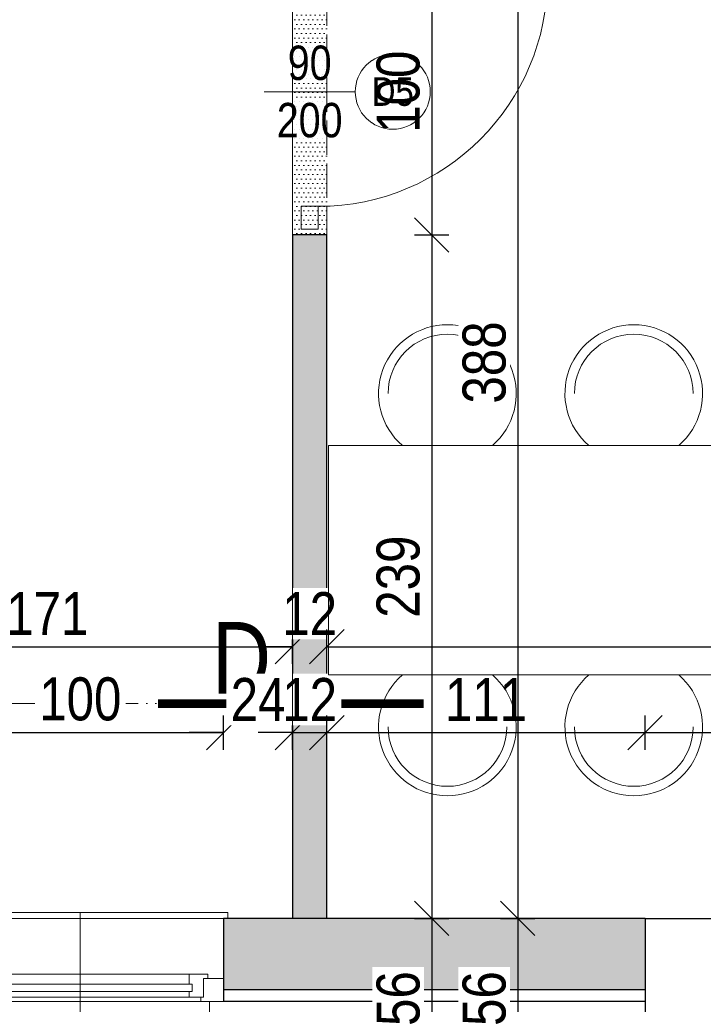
# Model space of a CAD drawing. Header units: millimetres. Extents: x 17147 to 52214, y -18116 to -4632.
# Tile 142 of 186: x 34636 to 34875, y -7012 to -6668. Entities that reach past the tile are written whole.
import ezdxf

# ---------------------------------------------------------------- set-up
doc = ezdxf.new("R2010")
doc.units = ezdxf.units.MM
doc.linetypes.add('ACAD_ISO02W100', pattern=[15, 12, -3])
doc.linetypes.add('ACAD_ISO05W100', pattern=[33, 24, -3, 0, -3, 0, -3])
doc.layers.get('Defpoints').update_dxf_attribs({"color": 6})
for name, color, linetype, lineweight in [('A-ciekie', 161, 'Continuous', 9), ('A-DRZ', 154, 'Continuous', 0), ('A-OKN', 154, 'Continuous', 9), ('A-opis', 130, 'Continuous', 9), ('A-wymiar', 177, 'Continuous', 0), ('A_opis_drzwi', 60, 'Continuous', 0), ('A_SCIANA_ISTN', 253, 'Continuous', 25), ('elewacja C', 253, 'Continuous', 0)]:
    doc.layers.add(name, color=color, linetype=linetype, lineweight=lineweight)
for name, color, linetype, lineweight, true_color in [('A-izolacja', 7, 'Continuous', 9, 0x4775ff), ('A-MEB', 7, 'Continuous', 0, 0x849491), ('A-wyposaż_kuchni', 9, 'Continuous', 13, 0x808080), ('A_SCIANA DO WYBURZENIA', 7, 'ACAD_ISO02W100', 18, 0xf7833b), ('S_KRESKOWANIE_SC_ISTN', 7, 'Continuous', 0, 0x878787)]:
    doc.layers.add(name, color=color, linetype=linetype, lineweight=lineweight, true_color=true_color)
doc.styles.get("Standard").update_dxf_attribs({"font": 'ARIALN.TTF'})
doc.styles.add('wymiary', font='ARIALN.TTF')
doc.dimstyles.new('anka', dxfattribs={"dimtxt": 15, "dimasz": 12, "dimexe": 6, "dimexo": 0.0625, "dimgap": 4, "dimtad": 1, "dimdec": 0, "dimzin": 0, "dimdsep": 46, "dimtxsty": 'wymiary', "dimblk": 'OBLIQUE', "dimcen": 0.09, "dimclrt": 7, "dimadec": 0, "dimazin": 0, "dimtfac": 1, "dimtdec": 0, "dimtix": 1, "dimtofl": 0, "dimtmove": 0, "dimatfit": 3, "dimldrblk": 'OBLIQUE', "dimfxl": 6, "dimfxlon": 1, "dimtfill": 1, "dimtolj": 1, "dimtzin": 0, "dimarcsym": 0})

# ---------------------------------------------------------------- blocks, each defined once
blk = doc.blocks.new('_OBLIQUE')
at = {"color": 0, "linetype": 'ByBlock'}
blk.add_line((-0.5, -0.5), (0.5, 0.5), dxfattribs=at)
blk = doc.blocks.new('*D98')
at = {"layer": 'A-wymiar', "color": 0, "lineweight": -2, "transparency": 16777216}
for p, q in [((34560.51, -6892.91), (34560.51, -6880.91)), ((34731.51, -6892.91), (34731.51, -6880.91)), ((34560.51, -6886.91), (34731.51, -6886.91))]:
    blk.add_line(p, q, dxfattribs=at)
at = {"layer": 'Defpoints', "color": 0, "transparency": 16777216}
for p in [(34731.51, -6886.91), (34560.51, -6918.73), (34731.51, -6918.73)]:
    blk.add_point(p, dxfattribs=at)
at = {"layer": 'A-wymiar', "color": 0, "lineweight": -2, "transparency": 16777216, "xscale": 12, "yscale": 12, "zscale": 12, "rotation": 180}
blk.add_blockref('_OBLIQUE', (34560.51, -6886.91), dxfattribs=at)
at = {"layer": 'A-wymiar', "color": 0, "lineweight": -2, "transparency": 16777216, "xscale": 12, "yscale": 12, "zscale": 12}
blk.add_blockref('_OBLIQUE', (34731.51, -6886.91), dxfattribs=at)
at = {"layer": 'A-wymiar', "color": 7, "lineweight": 9, "transparency": 16777216, "insert": (34646.01, -6875.38), "char_height": 15, "attachment_point": 5, "style": 'wymiary', "bg_fill": 3, "box_fill_scale": 1.1, "bg_fill_color": 256, "bg_fill_true_color": 13158600, "bg_fill_transparency": 0}
blk.add_mtext('\\A1;171', dxfattribs=at)
blk = doc.blocks.new('*D99')
at = {"layer": 'A-wymiar', "color": 0, "lineweight": -2, "transparency": 16777216}
for p, q in [((34731.51, -6892.91), (34731.51, -6880.91)), ((34743.51, -6892.91), (34743.51, -6880.91)), ((34731.51, -6886.91), (34719.51, -6886.91)), ((34743.51, -6886.91), (34755.51, -6886.91))]:
    blk.add_line(p, q, dxfattribs=at)
at = {"layer": 'Defpoints', "color": 0, "transparency": 16777216}
for p in [(34743.51, -6886.91), (34731.51, -6918.73), (34743.51, -6918.73)]:
    blk.add_point(p, dxfattribs=at)
at = {"layer": 'A-wymiar', "color": 0, "lineweight": -2, "transparency": 16777216, "xscale": 12, "yscale": 12, "zscale": 12}
blk.add_blockref('_OBLIQUE', (34731.51, -6886.91), dxfattribs=at)
at = {"layer": 'A-wymiar', "color": 0, "lineweight": -2, "transparency": 16777216, "xscale": 12, "yscale": 12, "zscale": 12, "rotation": 180}
blk.add_blockref('_OBLIQUE', (34743.51, -6886.91), dxfattribs=at)
at = {"layer": 'A-wymiar', "color": 7, "lineweight": 9, "transparency": 16777216, "insert": (34737.51, -6875.38), "char_height": 15, "attachment_point": 5, "style": 'wymiary', "bg_fill": 3, "box_fill_scale": 1.1, "bg_fill_color": 256, "bg_fill_true_color": 13158600, "bg_fill_transparency": 0}
blk.add_mtext('\\A1;12', dxfattribs=at)
blk = doc.blocks.new('*D102')
at = {"layer": 'A-wymiar', "color": 0, "lineweight": -2, "transparency": 16777216}
for p, q in [((34731.51, -6922.89), (34731.51, -6910.89)), ((34743.51, -6922.89), (34743.51, -6910.89)), ((34731.51, -6916.89), (34719.51, -6916.89)), ((34743.51, -6916.89), (34755.51, -6916.89))]:
    blk.add_line(p, q, dxfattribs=at)
at = {"layer": 'Defpoints', "color": 0, "transparency": 16777216}
for p in [(34743.51, -6916.89), (34731.51, -6981.73), (34743.51, -6981.73)]:
    blk.add_point(p, dxfattribs=at)
at = {"layer": 'A-wymiar', "color": 0, "lineweight": -2, "transparency": 16777216, "xscale": 12, "yscale": 12, "zscale": 12}
blk.add_blockref('_OBLIQUE', (34731.51, -6916.89), dxfattribs=at)
at = {"layer": 'A-wymiar', "color": 0, "lineweight": -2, "transparency": 16777216, "xscale": 12, "yscale": 12, "zscale": 12, "rotation": 180}
blk.add_blockref('_OBLIQUE', (34743.51, -6916.89), dxfattribs=at)
at = {"layer": 'A-wymiar', "color": 7, "lineweight": 9, "transparency": 16777216, "insert": (34737.51, -6905.36), "char_height": 15, "attachment_point": 5, "style": 'wymiary', "bg_fill": 3, "box_fill_scale": 1.1, "bg_fill_color": 256, "bg_fill_true_color": 13158600, "bg_fill_transparency": 0}
blk.add_mtext('\\A1;12', dxfattribs=at)
blk = doc.blocks.new('*U59')
at = {"layer": 'A-ciekie'}
for p, q in [((18175.78, 17805.34), (18175.78, 17908.34)), ((18175.78, 17908.34), (18177.78, 17908.34)), ((18238.12, 17901.84), (18233.78, 17901.84)), ((18238.12, 17811.84), (18238.12, 17901.84)), ((18233.78, 17811.84), (18238.12, 17811.84)), ((18177.78, 17805.34), (18175.78, 17805.34))]:
    blk.add_line(p, q, dxfattribs=at)
at = {"layer": 'A-izolacja'}
for points in [[(18206.78, 17906.84), (18206.78, 17901.84), (18233.78, 17901.84)], [(18206.78, 17906.84), (18206.78, 17901.84), (18233.78, 17901.84)], [(18206.78, 17906.84), (18206.78, 17901.84), (18233.78, 17901.84)], [(18233.78, 17901.84), (18206.78, 17901.84), (18206.78, 17906.84)], [(18206.78, 17806.84), (18206.78, 17811.84), (18233.78, 17811.84)], [(18233.78, 17811.84), (18206.78, 17811.84), (18206.78, 17806.84)]]:
    blk.add_lwpolyline(points, dxfattribs=at)
at = {"layer": 'A-OKN', "color": 250}
for p, q in [((18198.78, 17900.34), (18198.78, 17906.84)), ((18198.78, 17906.84), (18206.78, 17906.84)), ((18206.78, 17906.84), (18206.78, 17898.84)), ((18197.28, 17894.84), (18197.28, 17901.34)), ((18197.28, 17901.34), (18198.78, 17901.34)), ((18198.78, 17901.34), (18198.78, 17899.84)), ((18198.78, 17899.84), (18205.28, 17899.84)), ((18205.28, 17899.84), (18205.28, 17894.84)), ((18206.78, 17898.84), (18205.28, 17898.84)), ((18197.28, 17812.34), (18197.28, 17818.84)), ((18205.28, 17818.84), (18205.28, 17813.84)), ((18205.28, 17813.84), (18205.28, 17814.84)), ((18205.28, 17814.84), (18206.78, 17814.84)), ((18206.78, 17814.84), (18206.78, 17806.84)), ((18198.78, 17812.34), (18197.28, 17812.34)), ((18205.28, 17813.84), (18198.78, 17813.84)), ((18198.78, 17813.84), (18198.78, 17812.34)), ((18198.78, 17806.84), (18198.78, 17813.34))]:
    blk.add_line(p, q, dxfattribs=at)
at = {"layer": 'A-OKN'}
for p, q in [((18206.78, 17898.84), (18206.78, 17814.84)), ((18200.78, 17894.84), (18197.28, 17894.84)), ((18197.28, 17818.84), (18197.28, 17894.84)), ((18200.78, 17895.84), (18200.78, 17894.84)), ((18200.78, 17895.84), (18203.28, 17895.84)), ((18203.28, 17895.84), (18200.78, 17895.84)), ((18200.78, 17895.84), (18200.78, 17894.84)), ((18200.78, 17817.84), (18200.78, 17894.84)), ((18203.28, 17894.84), (18203.28, 17895.84)), ((18203.28, 17894.84), (18203.28, 17895.84)), ((18203.28, 17894.84), (18203.28, 17817.84)), ((18205.28, 17894.84), (18203.28, 17894.84)), ((18205.28, 17819.34), (18205.28, 17894.84)), ((18205.28, 17894.84), (18205.28, 17818.84)), ((18197.28, 17818.84), (18200.78, 17818.84)), ((18200.78, 17818.84), (18200.78, 17817.84)), ((18203.28, 17817.84), (18200.78, 17817.84)), ((18200.78, 17817.84), (18203.28, 17817.84)), ((18203.28, 17818.84), (18205.28, 17818.84)), ((18203.28, 17817.84), (18203.28, 17818.84))]:
    blk.add_line(p, q, dxfattribs=at)
blk = doc.blocks.new('*D169')
at = {"layer": 'A-wymiar', "color": 0, "lineweight": -2, "transparency": 16777216}
for p, q in [((34560.51, -6892.91), (34560.51, -6880.91)), ((34731.51, -6892.91), (34731.51, -6880.91)), ((34560.51, -6886.91), (34731.51, -6886.91))]:
    blk.add_line(p, q, dxfattribs=at)
at = {"layer": 'Defpoints', "color": 0, "transparency": 16777216}
for p in [(34731.51, -6886.91), (34560.51, -6918.73), (34731.51, -6918.73)]:
    blk.add_point(p, dxfattribs=at)
at = {"layer": 'A-wymiar', "color": 0, "lineweight": -2, "transparency": 16777216, "xscale": 12, "yscale": 12, "zscale": 12, "rotation": 180}
blk.add_blockref('_OBLIQUE', (34560.51, -6886.91), dxfattribs=at)
at = {"layer": 'A-wymiar', "color": 0, "lineweight": -2, "transparency": 16777216, "xscale": 12, "yscale": 12, "zscale": 12}
blk.add_blockref('_OBLIQUE', (34731.51, -6886.91), dxfattribs=at)
at = {"layer": 'A-wymiar', "color": 7, "lineweight": 9, "transparency": 16777216, "insert": (34646.01, -6875.38), "char_height": 15, "attachment_point": 5, "style": 'wymiary', "bg_fill": 3, "box_fill_scale": 1.1, "bg_fill_color": 256, "bg_fill_true_color": 13158600, "bg_fill_transparency": 0}
blk.add_mtext('\\A1;171', dxfattribs=at)
blk = doc.blocks.new('*D170')
at = {"layer": 'A-wymiar', "color": 0, "lineweight": -2, "transparency": 16777216}
for p, q in [((34731.51, -6892.91), (34731.51, -6880.91)), ((34743.51, -6892.91), (34743.51, -6880.91)), ((34731.51, -6886.91), (34719.51, -6886.91)), ((34743.51, -6886.91), (34755.51, -6886.91))]:
    blk.add_line(p, q, dxfattribs=at)
at = {"layer": 'Defpoints', "color": 0, "transparency": 16777216}
for p in [(34743.51, -6886.91), (34731.51, -6918.73), (34743.51, -6918.73)]:
    blk.add_point(p, dxfattribs=at)
at = {"layer": 'A-wymiar', "color": 0, "lineweight": -2, "transparency": 16777216, "xscale": 12, "yscale": 12, "zscale": 12}
blk.add_blockref('_OBLIQUE', (34731.51, -6886.91), dxfattribs=at)
at = {"layer": 'A-wymiar', "color": 0, "lineweight": -2, "transparency": 16777216, "xscale": 12, "yscale": 12, "zscale": 12, "rotation": 180}
blk.add_blockref('_OBLIQUE', (34743.51, -6886.91), dxfattribs=at)
at = {"layer": 'A-wymiar', "color": 7, "lineweight": 9, "transparency": 16777216, "insert": (34737.51, -6875.38), "char_height": 15, "attachment_point": 5, "style": 'wymiary', "bg_fill": 3, "box_fill_scale": 1.1, "bg_fill_color": 256, "bg_fill_true_color": 13158600, "bg_fill_transparency": 0}
blk.add_mtext('\\A1;12', dxfattribs=at)
blk = doc.blocks.new('*D171')
at = {"layer": 'A-wymiar', "color": 0, "lineweight": -2, "transparency": 16777216}
for p, q in [((34743.51, -6892.91), (34743.51, -6880.91)), ((35177.51, -6892.91), (35177.51, -6880.91)), ((34743.51, -6886.91), (35177.51, -6886.91))]:
    blk.add_line(p, q, dxfattribs=at)
at = {"layer": 'Defpoints', "color": 0, "transparency": 16777216}
for p in [(35177.51, -6886.91), (34743.51, -6918.73), (35177.51, -6918.73)]:
    blk.add_point(p, dxfattribs=at)
at = {"layer": 'A-wymiar', "color": 0, "lineweight": -2, "transparency": 16777216, "xscale": 12, "yscale": 12, "zscale": 12, "rotation": 180}
blk.add_blockref('_OBLIQUE', (34743.51, -6886.91), dxfattribs=at)
at = {"layer": 'A-wymiar', "color": 0, "lineweight": -2, "transparency": 16777216, "xscale": 12, "yscale": 12, "zscale": 12}
blk.add_blockref('_OBLIQUE', (35177.51, -6886.91), dxfattribs=at)
at = {"layer": 'A-wymiar', "color": 7, "lineweight": 9, "transparency": 16777216, "insert": (34960.51, -6875.25), "char_height": 15, "attachment_point": 5, "style": 'wymiary', "bg_fill": 3, "box_fill_scale": 1.1, "bg_fill_color": 256, "bg_fill_true_color": 13158600, "bg_fill_transparency": 0}
blk.add_mtext('\\A1;434', dxfattribs=at)
blk = doc.blocks.new('*D172')
at = {"layer": 'A-wymiar', "color": 0, "lineweight": -2, "transparency": 16777216}
for p, q in [((34607.51, -6922.89), (34607.51, -6910.89)), ((34707.51, -6922.89), (34707.51, -6910.89)), ((34607.51, -6916.89), (34707.51, -6916.89))]:
    blk.add_line(p, q, dxfattribs=at)
at = {"layer": 'Defpoints', "color": 0, "transparency": 16777216}
for p in [(34707.51, -6916.89), (34607.51, -6981.73), (34707.51, -6981.73)]:
    blk.add_point(p, dxfattribs=at)
at = {"layer": 'A-wymiar', "color": 0, "lineweight": -2, "transparency": 16777216, "xscale": 12, "yscale": 12, "zscale": 12, "rotation": 180}
blk.add_blockref('_OBLIQUE', (34607.51, -6916.89), dxfattribs=at)
at = {"layer": 'A-wymiar', "color": 0, "lineweight": -2, "transparency": 16777216, "xscale": 12, "yscale": 12, "zscale": 12}
blk.add_blockref('_OBLIQUE', (34707.51, -6916.89), dxfattribs=at)
at = {"layer": 'A-wymiar', "color": 7, "lineweight": 9, "transparency": 16777216, "insert": (34657.51, -6905.24), "char_height": 15, "attachment_point": 5, "style": 'wymiary', "bg_fill": 3, "box_fill_scale": 1.1, "bg_fill_color": 256, "bg_fill_true_color": 13158600, "bg_fill_transparency": 0}
blk.add_mtext('\\A1;100', dxfattribs=at)
blk = doc.blocks.new('*D443')
at = {"layer": 'A-wymiar', "color": 0, "lineweight": -2, "transparency": 16777216}
for p, q in [((34707.51, -6922.89), (34707.51, -6910.89)), ((34731.51, -6922.89), (34731.51, -6910.89)), ((34707.51, -6916.89), (34695.51, -6916.89)), ((34731.51, -6916.89), (34743.51, -6916.89))]:
    blk.add_line(p, q, dxfattribs=at)
at = {"layer": 'Defpoints', "color": 0, "transparency": 16777216}
for p in [(34731.51, -6916.89), (34707.51, -6981.73), (34731.51, -6981.73)]:
    blk.add_point(p, dxfattribs=at)
at = {"layer": 'A-wymiar', "color": 0, "lineweight": -2, "transparency": 16777216, "xscale": 12, "yscale": 12, "zscale": 12}
blk.add_blockref('_OBLIQUE', (34707.51, -6916.89), dxfattribs=at)
at = {"layer": 'A-wymiar', "color": 0, "lineweight": -2, "transparency": 16777216, "xscale": 12, "yscale": 12, "zscale": 12, "rotation": 180}
blk.add_blockref('_OBLIQUE', (34731.51, -6916.89), dxfattribs=at)
at = {"layer": 'A-wymiar', "color": 7, "lineweight": 9, "transparency": 16777216, "insert": (34719.51, -6905.36), "char_height": 15, "attachment_point": 5, "style": 'wymiary', "bg_fill": 3, "box_fill_scale": 1.1, "bg_fill_color": 256, "bg_fill_true_color": 13158600, "bg_fill_transparency": 0}
blk.add_mtext('\\A1;24', dxfattribs=at)
blk = doc.blocks.new('*D444')
at = {"layer": 'A-wymiar', "color": 0, "lineweight": -2, "transparency": 16777216}
for p, q in [((34731.51, -6922.89), (34731.51, -6910.89)), ((34743.51, -6922.89), (34743.51, -6910.89)), ((34731.51, -6916.89), (34719.51, -6916.89)), ((34743.51, -6916.89), (34755.51, -6916.89))]:
    blk.add_line(p, q, dxfattribs=at)
at = {"layer": 'Defpoints', "color": 0, "transparency": 16777216}
for p in [(34743.51, -6916.89), (34731.51, -6981.73), (34743.51, -6981.73)]:
    blk.add_point(p, dxfattribs=at)
at = {"layer": 'A-wymiar', "color": 0, "lineweight": -2, "transparency": 16777216, "xscale": 12, "yscale": 12, "zscale": 12}
blk.add_blockref('_OBLIQUE', (34731.51, -6916.89), dxfattribs=at)
at = {"layer": 'A-wymiar', "color": 0, "lineweight": -2, "transparency": 16777216, "xscale": 12, "yscale": 12, "zscale": 12, "rotation": 180}
blk.add_blockref('_OBLIQUE', (34743.51, -6916.89), dxfattribs=at)
at = {"layer": 'A-wymiar', "color": 7, "lineweight": 9, "transparency": 16777216, "insert": (34737.51, -6905.36), "char_height": 15, "attachment_point": 5, "style": 'wymiary', "bg_fill": 3, "box_fill_scale": 1.1, "bg_fill_color": 256, "bg_fill_true_color": 13158600, "bg_fill_transparency": 0}
blk.add_mtext('\\A1;12', dxfattribs=at)
blk = doc.blocks.new('*D173')
at = {"layer": 'A-wymiar', "color": 0, "lineweight": -2, "transparency": 16777216}
for p, q in [((34743.51, -6922.89), (34743.51, -6910.89)), ((34854.51, -6922.89), (34854.51, -6910.89)), ((34743.51, -6916.89), (34854.51, -6916.89))]:
    blk.add_line(p, q, dxfattribs=at)
at = {"layer": 'Defpoints', "color": 0, "transparency": 16777216}
for p in [(34854.51, -6916.89), (34743.51, -6981.73), (34854.51, -6981.73)]:
    blk.add_point(p, dxfattribs=at)
at = {"layer": 'A-wymiar', "color": 0, "lineweight": -2, "transparency": 16777216, "xscale": 12, "yscale": 12, "zscale": 12, "rotation": 180}
blk.add_blockref('_OBLIQUE', (34743.51, -6916.89), dxfattribs=at)
at = {"layer": 'A-wymiar', "color": 0, "lineweight": -2, "transparency": 16777216, "xscale": 12, "yscale": 12, "zscale": 12}
blk.add_blockref('_OBLIQUE', (34854.51, -6916.89), dxfattribs=at)
at = {"layer": 'A-wymiar', "color": 7, "lineweight": 9, "transparency": 16777216, "insert": (34799.01, -6905.36), "char_height": 15, "attachment_point": 5, "style": 'wymiary', "bg_fill": 3, "box_fill_scale": 1.1, "bg_fill_color": 256, "bg_fill_true_color": 13158600, "bg_fill_transparency": 0}
blk.add_mtext('\\A1;111', dxfattribs=at)
blk = doc.blocks.new('*D174')
at = {"layer": 'A-wymiar', "color": 0, "lineweight": -2, "transparency": 16777216}
for p, q in [((34854.51, -6922.89), (34854.51, -6910.89)), ((34989.51, -6922.89), (34989.51, -6910.89)), ((34854.51, -6916.89), (34989.51, -6916.89))]:
    blk.add_line(p, q, dxfattribs=at)
at = {"layer": 'Defpoints', "color": 0, "transparency": 16777216}
for p in [(34989.51, -6916.89), (34854.51, -6981.73), (34989.51, -6981.73)]:
    blk.add_point(p, dxfattribs=at)
at = {"layer": 'A-wymiar', "color": 0, "lineweight": -2, "transparency": 16777216, "xscale": 12, "yscale": 12, "zscale": 12, "rotation": 180}
blk.add_blockref('_OBLIQUE', (34854.51, -6916.89), dxfattribs=at)
at = {"layer": 'A-wymiar', "color": 0, "lineweight": -2, "transparency": 16777216, "xscale": 12, "yscale": 12, "zscale": 12}
blk.add_blockref('_OBLIQUE', (34989.51, -6916.89), dxfattribs=at)
at = {"layer": 'A-wymiar', "color": 7, "lineweight": 9, "transparency": 16777216, "insert": (34922.01, -6905.24), "char_height": 15, "attachment_point": 5, "style": 'wymiary', "bg_fill": 3, "box_fill_scale": 1.1, "bg_fill_color": 256, "bg_fill_true_color": 13158600, "bg_fill_transparency": 0}
blk.add_mtext('\\A1;135', dxfattribs=at)
blk = doc.blocks.new('*D452')
at = {"layer": 'A-wymiar', "color": 0, "lineweight": -2, "transparency": 16777216}
for p, q in [((34774.1, -6643.23), (34786.1, -6643.23)), ((34780.1, -6643.23), (34780.1, -6743.23)), ((34774.1, -6743.23), (34786.1, -6743.23))]:
    blk.add_line(p, q, dxfattribs=at)
at = {"layer": 'Defpoints', "color": 0, "transparency": 16777216}
for p in [(34743.51, -6643.23), (34743.51, -6743.23), (34780.1, -6743.23)]:
    blk.add_point(p, dxfattribs=at)
at = {"layer": 'A-wymiar', "color": 0, "lineweight": -2, "transparency": 16777216, "xscale": 12, "yscale": 12, "zscale": 12}
for p, rotation in [((34780.1, -6643.23), 90), ((34780.1, -6743.23), 270)]:
    blk.add_blockref('_OBLIQUE', p, dxfattribs=dict(at, rotation=rotation))
at = {"layer": 'A-wymiar', "color": 7, "transparency": 16777216, "insert": (34768.44, -6693.23), "char_height": 15, "attachment_point": 5, "rotation": 90, "style": 'wymiary', "bg_fill": 3, "box_fill_scale": 1.1, "bg_fill_color": 256, "bg_fill_true_color": 13158600, "bg_fill_transparency": 0}
blk.add_mtext('\\A1;100', dxfattribs=at)
blk = doc.blocks.new('*D453')
at = {"layer": 'A-wymiar', "color": 0, "lineweight": -2, "transparency": 16777216}
for p, q in [((34774.1, -6743.23), (34786.1, -6743.23)), ((34780.1, -6743.23), (34780.1, -6981.73)), ((34774.1, -6981.73), (34786.1, -6981.73))]:
    blk.add_line(p, q, dxfattribs=at)
at = {"layer": 'Defpoints', "color": 0, "transparency": 16777216}
for p in [(34743.51, -6743.23), (34743.51, -6981.73), (34780.1, -6981.73)]:
    blk.add_point(p, dxfattribs=at)
at = {"layer": 'A-wymiar', "color": 0, "lineweight": -2, "transparency": 16777216, "xscale": 12, "yscale": 12, "zscale": 12}
for p, rotation in [((34780.1, -6743.23), 90), ((34780.1, -6981.73), 270)]:
    blk.add_blockref('_OBLIQUE', p, dxfattribs=dict(at, rotation=rotation))
at = {"layer": 'A-wymiar', "color": 7, "transparency": 16777216, "insert": (34768.44, -6862.48), "char_height": 15, "attachment_point": 5, "rotation": 90, "style": 'wymiary', "bg_fill": 3, "box_fill_scale": 1.1, "bg_fill_color": 256, "bg_fill_true_color": 13158600, "bg_fill_transparency": 0}
blk.add_mtext('\\A1;239', dxfattribs=at)
blk = doc.blocks.new('*D176')
at = {"layer": 'A-wymiar', "color": 0, "lineweight": -2, "transparency": 16777216}
for p, q in [((34804.1, -6593.73), (34816.1, -6593.73)), ((34810.1, -6593.73), (34810.1, -6981.73)), ((34804.1, -6981.73), (34816.1, -6981.73))]:
    blk.add_line(p, q, dxfattribs=at)
at = {"layer": 'Defpoints', "color": 0, "transparency": 16777216}
for p in [(34743.51, -6593.73), (34743.51, -6981.73), (34810.1, -6981.73)]:
    blk.add_point(p, dxfattribs=at)
at = {"layer": 'A-wymiar', "color": 0, "lineweight": -2, "transparency": 16777216, "xscale": 12, "yscale": 12, "zscale": 12}
for p, rotation in [((34810.1, -6593.73), 90), ((34810.1, -6981.73), 270)]:
    blk.add_blockref('_OBLIQUE', p, dxfattribs=dict(at, rotation=rotation))
at = {"layer": 'A-wymiar', "color": 7, "transparency": 16777216, "insert": (34798.44, -6787.73), "char_height": 15, "attachment_point": 5, "rotation": 90, "style": 'wymiary', "bg_fill": 3, "box_fill_scale": 1.1, "bg_fill_color": 256, "bg_fill_true_color": 13158600, "bg_fill_transparency": 0}
blk.add_mtext('\\A1;388', dxfattribs=at)
blk = doc.blocks.new('*D609')
at = {"layer": 'A-wymiar', "color": 0, "lineweight": -2, "transparency": 16777216}
for p, q in [((34774.1, -6981.73), (34786.1, -6981.73)), ((34780.1, -6981.73), (34780.1, -7037.73)), ((34786.1, -7037.73), (34774.1, -7037.73))]:
    blk.add_line(p, q, dxfattribs=at)
at = {"layer": 'Defpoints', "color": 0, "transparency": 16777216}
for p in [(34743.51, -6981.73), (34780.1, -7037.73), (34856.51, -7037.73)]:
    blk.add_point(p, dxfattribs=at)
at = {"layer": 'A-wymiar', "color": 0, "lineweight": -2, "transparency": 16777216, "xscale": 12, "yscale": 12, "zscale": 12}
for p, rotation in [((34780.1, -6981.73), 90), ((34780.1, -7037.73), 270)]:
    blk.add_blockref('_OBLIQUE', p, dxfattribs=dict(at, rotation=rotation))
at = {"layer": 'A-wymiar', "color": 7, "transparency": 16777216, "insert": (34768.44, -7009.73), "char_height": 15, "attachment_point": 5, "rotation": 90, "style": 'wymiary', "bg_fill": 3, "box_fill_scale": 1.1, "bg_fill_color": 256, "bg_fill_true_color": 13158600, "bg_fill_transparency": 0}
blk.add_mtext('\\A1;56', dxfattribs=at)
blk = doc.blocks.new('*D614')
at = {"layer": 'A-wymiar', "color": 0, "lineweight": -2, "transparency": 16777216}
for p, q in [((34804.1, -6981.73), (34816.1, -6981.73)), ((34810.1, -6981.73), (34810.1, -7037.73)), ((34816.1, -7037.73), (34804.1, -7037.73))]:
    blk.add_line(p, q, dxfattribs=at)
at = {"layer": 'Defpoints', "color": 0, "transparency": 16777216}
for p in [(34743.51, -6981.73), (34810.1, -7037.73), (34856.51, -7037.73)]:
    blk.add_point(p, dxfattribs=at)
at = {"layer": 'A-wymiar', "color": 0, "lineweight": -2, "transparency": 16777216, "xscale": 12, "yscale": 12, "zscale": 12}
for p, rotation in [((34810.1, -6981.73), 90), ((34810.1, -7037.73), 270)]:
    blk.add_blockref('_OBLIQUE', p, dxfattribs=dict(at, rotation=rotation))
at = {"layer": 'A-wymiar', "color": 7, "transparency": 16777216, "insert": (34798.44, -7009.73), "char_height": 15, "attachment_point": 5, "rotation": 90, "style": 'wymiary', "bg_fill": 3, "box_fill_scale": 1.1, "bg_fill_color": 256, "bg_fill_true_color": 13158600, "bg_fill_transparency": 0}
blk.add_mtext('\\A1;56', dxfattribs=at)
blk = doc.blocks.new('DRZWI-RZ-33')
at = {"layer": 'A-DRZ', "extrusion": (0, 0, -1)}
for points in [[(25, 48), (19, 48), (19, 40), (25, 40)], [(25, -48), (19, -48), (19, -40), (25, -40)]]:
    blk.add_lwpolyline(points, close=True, dxfattribs=at)
at = {"layer": 'A-DRZ'}
for points in [[(-19, -40), (-19, -37), (61, -37)], [(61, -40), (61, -37)]]:
    blk.add_lwpolyline(points, dxfattribs=at)
at = {"layer": 'A-DRZ', "extrusion": (0, 0, -1)}
blk.add_lwpolyline([(19, -40), (-61, -40)], dxfattribs=at)
at = {"layer": 'A-DRZ', "color": 1, "extrusion": (0, 0, -1)}
blk.add_arc((19, -40), 80, 90, 180, dxfattribs=at)

msp = doc.modelspace()

# ---------------------------------------------------------------- hatches: boundary and pattern name
at = {"layer": 'A_SCIANA DO WYBURZENIA', "transparency": 33554687}
h = msp.add_hatch(dxfattribs=at)
h.set_pattern_fill('DOTS', color=256)
h.set_pattern_definition([(0, (14120.9812, -10327.3418), (0.79375, 1.5875), [0, -1.5875])])
h.paths.add_polyline_path([(34743.51, -6643.23), (34731.51, -6643.23), (34731.51, -6743.23), (34743.51, -6743.23)])
at = {"layer": 'S_KRESKOWANIE_SC_ISTN', "transparency": 33554559}
h = msp.add_hatch(color=256, dxfattribs=at)
h.dxf.hatch_style = 1
h.paths.add_polyline_path([(34854.51, -6981.73), (34707.51, -6981.73), (34707.51, -7006.73), (34854.51, -7006.73)])

# ---------------------------------------------------------------- linework, layer by layer
at = {"layer": 'A-MEB'}
for centre, radius, start, end in [((34785.56, -6798.56), 24.01, 310.7329, 229.2671), ((34850.56, -6798.56), 24.01, 310.7329, 229.2671), ((34785.56, -6798.56), 20.71, 0, 180), ((34850.56, -6798.56), 20.71, 0, 180)]:
    msp.add_arc(centre, radius, start, end, dxfattribs=at)
at = {"layer": 'A-opis', "lineweight": 9}
msp.add_lwpolyline([(34657.51, -6979.73), (34657.51, -7090.38)], dxfattribs=at)
at = {"layer": 'A_SCIANA DO WYBURZENIA'}
msp.add_lwpolyline([(34731.51, -6643.23), (34743.51, -6643.23), (34743.51, -6743.23), (34731.51, -6743.23)], close=True, dxfattribs=at)
at = {"layer": 'A_SCIANA_ISTN'}
for p, q in [((34854.51, -6981.73), (34707.51, -6981.73)), ((34854.51, -6981.73), (34854.51, -7022.73)), ((34854.51, -6981.73), (34989.51, -6981.73)), ((34854.51, -7006.73), (34707.51, -7006.73)), ((34854.51, -7010.73), (34707.51, -7010.73))]:
    msp.add_line(p, q, dxfattribs=at)
for points in [[(34743.51, -6743.23), (34731.51, -6743.23)], [(34743.51, -6743.23), (34731.51, -6743.23)], [(34707.51, -6981.73), (34707.51, -7010.73)]]:
    msp.add_lwpolyline(points, dxfattribs=at)

# ---------------------------------------------------------------- block references
at = {"layer": 'elewacja C', "xscale": -1, "rotation": 90}
msp.add_blockref('*U59', (52514.36, 11196.05), dxfattribs=at)

# ---------------------------------------------------------------- texts
at = {"layer": 'A-opis', "color": 156, "true_color": 0x0f468a, "char_height": 15, "attachment_point": 1, "style": 'wymiary'}
for s, width, insert in [('\\pi5.9638;{\\LPOM. BIUROWE 3 OS.\\P\\pi12.952;DZIAŁ TECHNICZNY}\\P\\pi60.904;32,73 m²', 188.6534, (33743.52, -6704.68)), ('\\pi22.331;{\\LPOM. MONITORNIG SIECI}\\P\\pi92.415;20,80 m²', 251.8795, (33259.89, -6745.12))]:
    msp.add_mtext_dynamic_manual_height_columns(s, width=width, gutter_width=12.5, heights=[0], dxfattribs=dict(at, insert=insert))

# ---------------------------------------------------------------- dimensions: what is measured, and where the dimension line sits
at = {"layer": 'A-wymiar', "lineweight": 9}
dim = msp.add_linear_dim(base=(34731.51, -6886.91), p1=(34560.51, -6918.73), p2=(34731.51, -6918.73), dimstyle='anka', override={"dimtmove": 1}, dxfattribs=at)
dim.commit()
dim.dimension.update_dxf_attribs({"geometry": '*D98', "text_midpoint": (34646.01, -6875.38)})

# ---------------------------------------------------------------- next in the draw order: dimensions: what is measured, and where the dimension line sits
dim = msp.add_linear_dim(base=(34743.51, -6886.91), p1=(34731.51, -6918.73), p2=(34743.51, -6918.73), dimstyle='anka', override={"dimtmove": 1}, dxfattribs=at)
dim.commit()
dim.dimension.update_dxf_attribs({"geometry": '*D99', "text_midpoint": (34737.51, -6875.38)})

# ---------------------------------------------------------------- next in the draw order: dimensions: what is measured, and where the dimension line sits
dim = msp.add_linear_dim(base=(34743.51, -6916.89), p1=(34731.51, -6981.73), p2=(34743.51, -6981.73), dimstyle='anka', override={"dimtmove": 1}, dxfattribs=at)
dim.commit()
dim.dimension.update_dxf_attribs({"geometry": '*D102', "text_midpoint": (34737.51, -6905.36)})

# ---------------------------------------------------------------- next in the draw order: hatches: boundary and pattern name
at = {"layer": 'S_KRESKOWANIE_SC_ISTN', "transparency": 33554559}
h = msp.add_hatch(color=256, dxfattribs=at)
h.dxf.hatch_style = 1
h.paths.add_polyline_path([(34743.51, -6743.23), (34731.51, -6743.23), (34731.51, -6981.73), (34743.51, -6981.73)])

# ---------------------------------------------------------------- next in the draw order: linework, layer by layer
at = {"layer": 'A-opis', "color": 212, "linetype": 'ACAD_ISO05W100', "true_color": 0xe01fda}
msp.add_lwpolyline([(34777.26, -6906.8), (34142.03, -6906.8)], dxfattribs=at)
at = {"layer": 'A-opis', "color": 212, "true_color": 0xe01fda, "const_width": 3}
msp.add_lwpolyline([(34777.26, -6906.8), (34684.56, -6906.8)], dxfattribs=at)
at = {"layer": 'A_SCIANA_ISTN'}
for points in [[(34731.51, -6743.23), (34731.51, -6981.73)], [(34743.51, -6981.73), (34743.51, -6743.23)]]:
    msp.add_lwpolyline(points, dxfattribs=at)

# ---------------------------------------------------------------- next in the draw order: texts
at = {"layer": 'A-opis', "color": 212, "true_color": 0xe01fda, "insert": (34724.04, -6878.31), "char_height": 25, "attachment_point": 3}
msp.add_mtext_dynamic_manual_height_columns('D', width=15.8467, gutter_width=12.5, heights=[0], dxfattribs=at)

# ---------------------------------------------------------------- next in the draw order: dimensions: what is measured, and where the dimension line sits
at = {"layer": 'A-wymiar'}
dim = msp.add_linear_dim(base=(34780.1, -6743.23), p1=(34743.51, -6643.23), p2=(34743.51, -6743.23), angle=90, dimstyle='anka', override={"dimtmove": 1}, dxfattribs=at)
dim.commit()
dim.dimension.update_dxf_attribs({"geometry": '*D452', "text_midpoint": (34768.44, -6693.23)})
at = {"layer": 'A-wymiar', "lineweight": 9}
dim = msp.add_linear_dim(base=(34731.51, -6886.91), p1=(34560.51, -6918.73), p2=(34731.51, -6918.73), dimstyle='anka', override={"dimtmove": 1}, dxfattribs=at)
dim.commit()
dim.dimension.update_dxf_attribs({"geometry": '*D169', "text_midpoint": (34646.01, -6875.38)})

# ---------------------------------------------------------------- next in the draw order: dimensions: what is measured, and where the dimension line sits
for base, p1, p2, picture, middle in [((34743.51, -6886.91), (34731.51, -6918.73), (34743.51, -6918.73), '*D170', (34737.51, -6875.38)), ((34707.51, -6916.89), (34607.51, -6981.73), (34707.51, -6981.73), '*D172', (34657.51, -6905.24))]:
    dim = msp.add_linear_dim(base=base, p1=p1, p2=p2, dimstyle='anka', override={"dimtmove": 1}, dxfattribs=at)
    dim.commit()
    dim.dimension.update_dxf_attribs({"geometry": picture, "text_midpoint": middle})

# ---------------------------------------------------------------- next in the draw order: dimensions: what is measured, and where the dimension line sits
dim = msp.add_linear_dim(base=(35177.51, -6886.91), p1=(34743.51, -6918.73), p2=(35177.51, -6918.73), dimstyle='anka', override={"dimtmove": 1}, dxfattribs=at)
dim.commit()
dim.dimension.update_dxf_attribs({"geometry": '*D171', "text_midpoint": (34960.51, -6875.25)})

# ---------------------------------------------------------------- next in the draw order: dimensions: what is measured, and where the dimension line sits
dim = msp.add_linear_dim(base=(34731.51, -6916.89), p1=(34707.51, -6981.73), p2=(34731.51, -6981.73), dimstyle='anka', override={"dimtmove": 1}, dxfattribs=at)
dim.commit()
dim.dimension.update_dxf_attribs({"geometry": '*D443', "text_midpoint": (34719.51, -6905.36)})

# ---------------------------------------------------------------- next in the draw order: dimensions: what is measured, and where the dimension line sits
dim = msp.add_linear_dim(base=(34743.51, -6916.89), p1=(34731.51, -6981.73), p2=(34743.51, -6981.73), dimstyle='anka', override={"dimtmove": 1}, dxfattribs=at)
dim.commit()
dim.dimension.update_dxf_attribs({"geometry": '*D444', "text_midpoint": (34737.51, -6905.36)})

# ---------------------------------------------------------------- next in the draw order: linework, layer by layer
at = {"layer": 'A-wymiar'}
msp.add_lwpolyline([(34731.51, -6381.73), (34560.51, -6381.73), (34560.51, -6981.73), (34731.51, -6981.73)], close=True, dxfattribs=at)

# ---------------------------------------------------------------- next in the draw order: dimensions: what is measured, and where the dimension line sits
at = {"layer": 'A-wymiar', "lineweight": 9}
dim = msp.add_linear_dim(base=(34854.51, -6916.89), p1=(34743.51, -6981.73), p2=(34854.51, -6981.73), dimstyle='anka', override={"dimtmove": 1}, dxfattribs=at)
dim.commit()
dim.dimension.update_dxf_attribs({"geometry": '*D173', "text_midpoint": (34799.01, -6905.36)})

# ---------------------------------------------------------------- next in the draw order: linework, layer by layer
at = {"layer": 'A-MEB'}
for radius, start, end in [(24.01, 130.7329, 49.2671), (20.71, 180, 0)]:
    msp.add_arc((34785.56, -6914.94), radius, start, end, dxfattribs=at)

# ---------------------------------------------------------------- next in the draw order: dimensions: what is measured, and where the dimension line sits
at = {"layer": 'A-wymiar', "lineweight": 9}
dim = msp.add_linear_dim(base=(34989.51, -6916.89), p1=(34854.51, -6981.73), p2=(34989.51, -6981.73), dimstyle='anka', override={"dimtmove": 1}, dxfattribs=at)
dim.commit()
dim.dimension.update_dxf_attribs({"geometry": '*D174', "text_midpoint": (34922.01, -6905.24)})

# ---------------------------------------------------------------- next in the draw order: linework, layer by layer
at = {"layer": 'A-MEB'}
for radius, start, end in [(24.01, 130.7329, 49.2671), (20.71, 180, 0)]:
    msp.add_arc((34850.56, -6914.94), radius, start, end, dxfattribs=at)
at = {"layer": 'A-wyposaż_kuchni'}
msp.add_lwpolyline([(35010.56, -6816.75), (35010.56, -6896.75), (34744.06, -6896.75), (34744.06, -6816.75), (35010.56, -6816.75)], dxfattribs=at)

# ---------------------------------------------------------------- next in the draw order: dimensions: what is measured, and where the dimension line sits
at = {"layer": 'A-wymiar'}
dim = msp.add_linear_dim(base=(34780.09717653, -6981.72743354), p1=(34743.5146389, -6743.22743354), p2=(34743.5146389, -6981.72743354), angle=90, dimstyle='anka', override={"dimtmove": 1}, dxfattribs=at)
dim.commit()
dim.dimension.update_dxf_attribs({"geometry": '*D453', "text_midpoint": (34768.43858172, -6862.47743354)})

# ---------------------------------------------------------------- next in the draw order: dimensions: what is measured, and where the dimension line sits
dim = msp.add_linear_dim(base=(34810.1, -6981.73), p1=(34743.51, -6593.73), p2=(34743.51, -6981.73), angle=90, dimstyle='anka', override={"dimtmove": 1}, dxfattribs=at)
dim.commit()
dim.dimension.update_dxf_attribs({"geometry": '*D176', "text_midpoint": (34798.44, -6787.73)})

# ---------------------------------------------------------------- next in the draw order: linework, layer by layer
at = {"layer": 'A_opis_drzwi'}
msp.add_line((34721.62, -6693.23), (34753.41, -6693.23), dxfattribs=at)
msp.add_circle((34766.5, -6693.23), 13.09, dxfattribs=at)

# ---------------------------------------------------------------- next in the draw order: block references
at = {"layer": 'A-DRZ', "extrusion": (0, 0, -1), "rotation": 180}
msp.add_blockref('DRZWI-RZ-33', (-34759.51, -6693.23), dxfattribs=at)

# ---------------------------------------------------------------- next in the draw order: texts
at = {"layer": 'A_opis_drzwi', "width": 42.7859, "attachment_point": 5, "style": 'wymiary'}
for s, insert, char_height in [('90\\P200', (34737.51, -6693.23), 12), ('D5', (34766.5, -6693.23), 10)]:
    msp.add_mtext(s, dxfattribs=dict(at, insert=insert, char_height=char_height))

# ---------------------------------------------------------------- next in the draw order: dimensions: what is measured, and where the dimension line sits
at = {"layer": 'A-wymiar'}
dim = msp.add_linear_dim(base=(34780.1, -7037.73), p1=(34743.51, -6981.73), p2=(34856.51, -7037.73), angle=90, dimstyle='anka', override={"dimtmove": 1}, dxfattribs=at)
dim.commit()
dim.dimension.update_dxf_attribs({"geometry": '*D609', "text_midpoint": (34768.44, -7009.73)})

# ---------------------------------------------------------------- next in the draw order: dimensions: what is measured, and where the dimension line sits
dim = msp.add_linear_dim(base=(34810.1, -7037.73), p1=(34743.51, -6981.73), p2=(34856.51, -7037.73), angle=90, dimstyle='anka', override={"dimtmove": 1}, dxfattribs=at)
dim.commit()
dim.dimension.update_dxf_attribs({"geometry": '*D614', "text_midpoint": (34798.44, -7009.73)})

doc.saveas('drawing.dxf')
